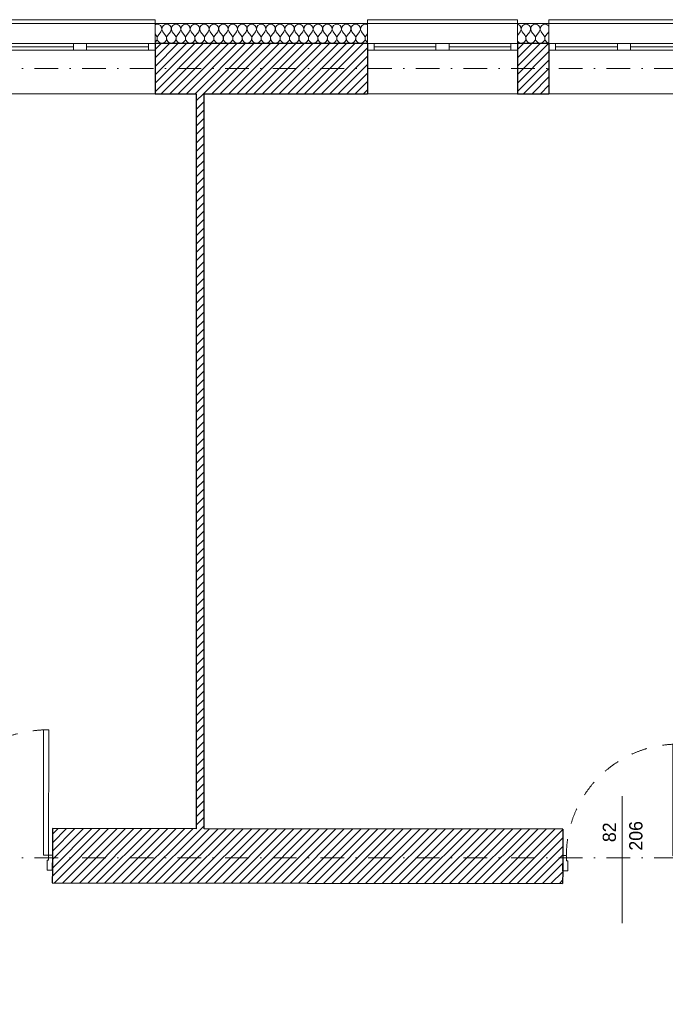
# Model space of a CAD drawing. Header units: millimetres. Extents: x 172139 to 266886, y 98118 to 138225.
# Tile 110 of 123: x 236855 to 241731, y 114265 to 121706. Entities that reach past the tile are written whole.
import ezdxf
from ezdxf.enums import TextEntityAlignment as Align

# ---------------------------------------------------------------- set-up
doc = ezdxf.new("R2010")
doc.units = ezdxf.units.MM
doc.header["$MEASUREMENT"] = 0
doc.linetypes.add('Kropki i Kreski', pattern=[360, 180, -90, 0, -90])
doc.linetypes.add('Przerywana', pattern=[240, 120, -120])
for name, color, linetype in [('Drzwi ArchiCAD', 7, 'Continuous'), ('Konstrukcja - Siatki mod', 7, 'Continuous'), ('KR_INW', 7, 'Continuous'), ('NAPIS_SODON', 7, 'Continuous'), ('Znaczniki drzwi ArchiCADa', 7, 'Continuous')]:
    doc.layers.add(name, color=color, linetype=linetype)
for name, color, linetype, lineweight in [('Drzwi ArchiCAD_Nr_pióra__1', 7, 'Continuous', 13), ('Drzwi ArchiCAD_Nr_pióra__27', 7, 'Continuous', 25), ('KR_INW_Nr_pióra__101', 252, 'Continuous', 5), ('KR_INW_Nr_pióra__27', 7, 'Continuous', 25), ('KR_INW_Nr_pióra__47', 7, 'Continuous', 15), ('NAPIS_SODON_Nr_pióra__1', 7, 'Continuous', 13), ('Okna ArchiCADa_Nr_pióra__1', 7, 'Continuous', 13), ('Znaczniki drzwi ArchiCADa_Nr_pióra__7', 7, 'Continuous', 13)]:
    doc.layers.add(name, color=color, linetype=linetype, lineweight=lineweight)
for name, color, linetype, lineweight, true_color in [('Konstrukcja - Siatki mod_Nr_pióra__48', 7, 'Continuous', 15, 0xa80f02), ('KR_INW_Nr_pióra__102', 7, 'Continuous', 5, 0xcccccc), ('Znaczniki drzwi ArchiCADa_Nr_pióra__20', 7, 'Continuous', 13, 0xb00000)]:
    doc.layers.add(name, color=color, linetype=linetype, lineweight=lineweight, true_color=true_color)
doc.styles.add('GENERATED_STYLE_1', font='txt')
pattern_1 = [(45, (0, 0), (-31.819804, 31.819804), [])]

# ---------------------------------------------------------------- blocks, each defined once
blk = doc.blocks.new('Strop_1', base_point=(179225, 121523.3))
at = {"layer": 'NAPIS_SODON_Nr_pióra__1', "linetype": 'Continuous', "flags": 128}
blk.add_lwpolyline([(179225, 121523.3), (179225.9, 107003.8), (250898.3, 107008.3), (250897.4, 121527.8)], close=True, dxfattribs=at)
blk = doc.blocks.new('*X243')
at = {"layer": 'KR_INW_Nr_pióra__102', "linetype": 'Continuous'}
for p, q in [((237884.2, 121670.9), (237876.7, 121667)), ((237901.6, 121670.9), (237884.2, 121670.9)), ((237916.9, 121662.7), (237901.6, 121670.9)), ((237926.5, 121648.2), (237916.9, 121662.7)), ((237928.2, 121630.9), (237926.5, 121648.2)), ((237930.6, 121648.2), (237929, 121630.9)), ((237940.3, 121662.7), (237930.6, 121648.2)), ((237955.6, 121670.9), (237940.3, 121662.7)), ((237973, 121670.9), (237955.6, 121670.9)), ((237988.3, 121662.7), (237973, 121670.9)), ((237997.9, 121648.2), (237988.3, 121662.7)), ((237999.6, 121630.9), (237997.9, 121648.2)), ((238002.1, 121648.2), (238000.4, 121630.9)), ((238011.7, 121662.7), (238002.1, 121648.2)), ((238027, 121670.9), (238011.7, 121662.7)), ((238044.4, 121670.9), (238027, 121670.9)), ((238059.7, 121662.7), (238044.4, 121670.9)), ((238069.4, 121648.2), (238059.7, 121662.7)), ((238071, 121630.9), (238069.4, 121648.2)), ((238073.5, 121648.2), (238071.8, 121630.9)), ((238083.1, 121662.7), (238073.5, 121648.2)), ((238098.4, 121670.9), (238083.1, 121662.7)), ((238115.8, 121670.9), (238098.4, 121670.9)), ((238131.2, 121662.7), (238115.8, 121670.9)), ((238140.8, 121648.2), (238131.2, 121662.7)), ((238142.4, 121630.9), (238140.8, 121648.2)), ((238144.9, 121648.2), (238143.3, 121630.9)), ((238154.5, 121662.7), (238144.9, 121648.2)), ((238169.9, 121670.9), (238154.5, 121662.7)), ((238187.3, 121670.9), (238169.9, 121670.9)), ((238202.6, 121662.7), (238187.3, 121670.9)), ((238212.2, 121648.2), (238202.6, 121662.7)), ((238213.9, 121630.9), (238212.2, 121648.2)), ((238216.3, 121648.2), (238214.7, 121630.9)), ((238226, 121662.7), (238216.3, 121648.2)), ((238241.3, 121670.9), (238226, 121662.7)), ((238258.7, 121670.9), (238241.3, 121670.9)), ((238274, 121662.7), (238258.7, 121670.9)), ((238283.7, 121648.2), (238274, 121662.7)), ((238285.3, 121630.9), (238283.7, 121648.2)), ((238287.8, 121648.2), (238286.1, 121630.9)), ((238297.4, 121662.7), (238287.8, 121648.2)), ((238312.7, 121670.9), (238297.4, 121662.7)), ((238330.1, 121670.9), (238312.7, 121670.9)), ((238345.5, 121662.7), (238330.1, 121670.9)), ((238355.1, 121648.2), (238345.5, 121662.7)), ((238356.7, 121630.9), (238355.1, 121648.2)), ((238359.2, 121648.2), (238357.6, 121630.9)), ((238368.8, 121662.7), (238359.2, 121648.2)), ((238384.2, 121670.9), (238368.8, 121662.7)), ((238401.6, 121670.9), (238384.2, 121670.9)), ((238416.9, 121662.7), (238401.6, 121670.9)), ((238426.5, 121648.2), (238416.9, 121662.7)), ((238428.2, 121630.9), (238426.5, 121648.2)), ((238430.6, 121648.2), (238429, 121630.9)), ((238440.3, 121662.7), (238430.6, 121648.2)), ((238455.6, 121670.9), (238440.3, 121662.7)), ((238473, 121670.9), (238455.6, 121670.9)), ((238488.3, 121662.7), (238473, 121670.9)), ((238497.9, 121648.2), (238488.3, 121662.7)), ((238499.6, 121630.9), (238497.9, 121648.2)), ((238502.1, 121648.2), (238500.4, 121630.9)), ((238511.7, 121662.7), (238502.1, 121648.2)), ((238527, 121670.9), (238511.7, 121662.7)), ((238544.4, 121670.9), (238527, 121670.9)), ((238559.7, 121662.7), (238544.4, 121670.9)), ((238569.4, 121648.2), (238559.7, 121662.7)), ((238571, 121630.9), (238569.4, 121648.2)), ((238573.5, 121648.2), (238571.8, 121630.9)), ((238583.1, 121662.7), (238573.5, 121648.2)), ((238598.4, 121670.9), (238583.1, 121662.7)), ((238615.8, 121670.9), (238598.4, 121670.9)), ((238631.2, 121662.7), (238615.8, 121670.9)), ((238640.8, 121648.2), (238631.2, 121662.7)), ((238642.4, 121630.9), (238640.8, 121648.2)), ((238644.9, 121648.2), (238643.3, 121630.9)), ((238654.5, 121662.7), (238644.9, 121648.2)), ((238669.9, 121670.9), (238654.5, 121662.7)), ((238687.3, 121670.9), (238669.9, 121670.9)), ((238702.6, 121662.7), (238687.3, 121670.9)), ((238712.2, 121648.2), (238702.6, 121662.7)), ((238713.9, 121630.9), (238712.2, 121648.2)), ((238716.3, 121648.2), (238714.7, 121630.9)), ((238726, 121662.7), (238716.3, 121648.2)), ((238741.3, 121670.9), (238726, 121662.7)), ((238758.7, 121670.9), (238741.3, 121670.9)), ((238774, 121662.7), (238758.7, 121670.9)), ((238783.7, 121648.2), (238774, 121662.7)), ((238785.3, 121630.9), (238783.7, 121648.2)), ((238787.8, 121648.2), (238786.1, 121630.9)), ((238797.4, 121662.7), (238787.8, 121648.2)), ((238812.7, 121670.9), (238797.4, 121662.7)), ((238830.1, 121670.9), (238812.7, 121670.9)), ((238845.5, 121662.7), (238830.1, 121670.9)), ((238855.1, 121648.2), (238845.5, 121662.7)), ((238856.7, 121630.9), (238855.1, 121648.2)), ((238859.2, 121648.2), (238857.6, 121630.9)), ((238868.8, 121662.7), (238859.2, 121648.2)), ((238884.2, 121670.9), (238868.8, 121662.7)), ((238901.6, 121670.9), (238884.2, 121670.9)), ((238916.9, 121662.7), (238901.6, 121670.9)), ((238926.5, 121648.2), (238916.9, 121662.7)), ((238928.2, 121630.9), (238926.5, 121648.2)), ((238930.6, 121648.2), (238929, 121630.9)), ((238940.3, 121662.7), (238930.6, 121648.2)), ((238955.6, 121670.9), (238940.3, 121662.7)), ((238973, 121670.9), (238955.6, 121670.9)), ((238988.3, 121662.7), (238973, 121670.9)), ((238997.9, 121648.2), (238988.3, 121662.7)), ((238999.6, 121630.9), (238997.9, 121648.2)), ((239002.1, 121648.2), (239000.4, 121630.9)), ((239011.7, 121662.7), (239002.1, 121648.2)), ((239027, 121670.9), (239011.7, 121662.7)), ((239044.4, 121670.9), (239027, 121670.9)), ((239059.7, 121662.7), (239044.4, 121670.9)), ((239069.4, 121648.2), (239059.7, 121662.7)), ((239071, 121630.9), (239069.4, 121648.2)), ((239073.5, 121648.2), (239071.8, 121630.9)), ((239083.1, 121662.7), (239073.5, 121648.2)), ((239098.4, 121670.9), (239083.1, 121662.7)), ((239115.8, 121670.9), (239098.4, 121670.9)), ((239131.2, 121662.7), (239115.8, 121670.9)), ((239140.8, 121648.2), (239131.2, 121662.7)), ((239142.4, 121630.9), (239140.8, 121648.2)), ((239144.9, 121648.2), (239143.3, 121630.9)), ((239154.5, 121662.7), (239144.9, 121648.2)), ((239169.9, 121670.9), (239154.5, 121662.7)), ((239187.3, 121670.9), (239169.9, 121670.9)), ((239202.6, 121662.7), (239187.3, 121670.9)), ((239212.2, 121648.2), (239202.6, 121662.7)), ((239213.9, 121630.9), (239212.2, 121648.2)), ((239216.3, 121648.2), (239214.7, 121630.9)), ((239226, 121662.7), (239216.3, 121648.2)), ((239241.3, 121670.9), (239226, 121662.7)), ((239258.7, 121670.9), (239241.3, 121670.9)), ((239274, 121662.7), (239258.7, 121670.9)), ((239283.7, 121648.2), (239274, 121662.7)), ((239285.3, 121630.9), (239283.7, 121648.2)), ((239287.8, 121648.2), (239286.1, 121630.9)), ((239297.4, 121662.7), (239287.8, 121648.2)), ((239312.7, 121670.9), (239297.4, 121662.7)), ((239330.1, 121670.9), (239312.7, 121670.9)), ((239345.5, 121662.7), (239330.1, 121670.9)), ((239355.1, 121648.2), (239345.5, 121662.7)), ((239356.7, 121630.9), (239355.1, 121648.2)), ((239359.2, 121648.2), (239357.6, 121630.9)), ((239368.8, 121662.7), (239359.2, 121648.2)), ((239384.2, 121670.9), (239368.8, 121662.7)), ((239401.6, 121670.9), (239384.2, 121670.9)), ((239416.9, 121662.7), (239401.6, 121670.9)), ((239426.5, 121648.2), (239416.9, 121662.7)), ((239428.2, 121630.9), (239426.5, 121648.2)), ((239430.6, 121648.2), (239429, 121630.9)), ((239440.3, 121662.7), (239430.6, 121648.2)), ((239455.6, 121670.9), (239440.3, 121662.7)), ((239473, 121670.9), (239455.6, 121670.9)), ((239481.3, 121666.5), (239473, 121670.9)), ((237876.7, 121598.3), (237885.7, 121586.3)), ((237890.5, 121577.7), (237885.7, 121586.3)), ((237892.7, 121568.1), (237890.5, 121577.7)), ((237895.2, 121577.7), (237893, 121568.1)), ((237900, 121586.3), (237895.2, 121577.7)), ((237921.4, 121614.9), (237900, 121586.3)), ((237921.4, 121614.9), (237928.2, 121630.9)), ((237929, 121630.9), (237935.7, 121614.9)), ((237935.7, 121614.9), (237957.1, 121586.3)), ((237961.9, 121577.7), (237957.1, 121586.3)), ((237964.1, 121568.1), (237961.9, 121577.7)), ((237966.7, 121577.7), (237964.4, 121568.1)), ((237971.4, 121586.3), (237966.7, 121577.7)), ((237992.9, 121614.9), (237971.4, 121586.3)), ((237992.9, 121614.9), (237999.6, 121630.9)), ((238000.4, 121630.9), (238007.1, 121614.9)), ((238007.1, 121614.9), (238028.6, 121586.3)), ((238033.3, 121577.7), (238028.6, 121586.3)), ((238035.6, 121568.1), (238033.3, 121577.7)), ((238038.1, 121577.7), (238035.9, 121568.1)), ((238042.9, 121586.3), (238038.1, 121577.7)), ((238064.3, 121614.9), (238042.9, 121586.3)), ((238064.3, 121614.9), (238071, 121630.9)), ((238071.8, 121630.9), (238078.6, 121614.9)), ((238078.6, 121614.9), (238100, 121586.3)), ((238104.8, 121577.7), (238100, 121586.3)), ((238107, 121568.1), (238104.8, 121577.7)), ((238109.5, 121577.7), (238107.3, 121568.1)), ((238114.3, 121586.3), (238109.5, 121577.7)), ((238135.7, 121614.9), (238114.3, 121586.3)), ((238135.7, 121614.9), (238142.4, 121630.9)), ((238143.3, 121630.9), (238150, 121614.9)), ((238150, 121614.9), (238171.4, 121586.3)), ((238176.2, 121577.7), (238171.4, 121586.3)), ((238178.4, 121568.1), (238176.2, 121577.7)), ((238180.9, 121577.7), (238178.7, 121568.1)), ((238185.7, 121586.3), (238180.9, 121577.7)), ((238207.1, 121614.9), (238185.7, 121586.3)), ((238207.1, 121614.9), (238213.9, 121630.9)), ((238214.7, 121630.9), (238221.4, 121614.9)), ((238221.4, 121614.9), (238242.9, 121586.3)), ((238247.6, 121577.7), (238242.9, 121586.3)), ((238249.9, 121568.1), (238247.6, 121577.7)), ((238252.4, 121577.7), (238250.1, 121568.1)), ((238257.1, 121586.3), (238252.4, 121577.7)), ((238278.6, 121614.9), (238257.1, 121586.3)), ((238278.6, 121614.9), (238285.3, 121630.9)), ((238286.1, 121630.9), (238292.9, 121614.9)), ((238292.9, 121614.9), (238314.3, 121586.3)), ((238319.1, 121577.7), (238314.3, 121586.3)), ((238321.3, 121568.1), (238319.1, 121577.7)), ((238323.8, 121577.7), (238321.6, 121568.1)), ((238328.6, 121586.3), (238323.8, 121577.7)), ((238350, 121614.9), (238328.6, 121586.3)), ((238350, 121614.9), (238356.7, 121630.9)), ((238357.6, 121630.9), (238364.3, 121614.9)), ((238364.3, 121614.9), (238385.7, 121586.3)), ((238390.5, 121577.7), (238385.7, 121586.3)), ((238392.7, 121568.1), (238390.5, 121577.7)), ((238395.2, 121577.7), (238393, 121568.1)), ((238400, 121586.3), (238395.2, 121577.7)), ((238421.4, 121614.9), (238400, 121586.3)), ((238421.4, 121614.9), (238428.2, 121630.9)), ((238429, 121630.9), (238435.7, 121614.9)), ((238435.7, 121614.9), (238457.1, 121586.3)), ((238461.9, 121577.7), (238457.1, 121586.3)), ((238464.1, 121568.1), (238461.9, 121577.7)), ((238466.7, 121577.7), (238464.4, 121568.1)), ((238471.4, 121586.3), (238466.7, 121577.7)), ((238492.9, 121614.9), (238471.4, 121586.3)), ((238492.9, 121614.9), (238499.6, 121630.9)), ((238500.4, 121630.9), (238507.1, 121614.9)), ((238507.1, 121614.9), (238528.6, 121586.3)), ((238533.3, 121577.7), (238528.6, 121586.3)), ((238535.6, 121568.1), (238533.3, 121577.7)), ((238538.1, 121577.7), (238535.9, 121568.1)), ((238542.9, 121586.3), (238538.1, 121577.7)), ((238564.3, 121614.9), (238542.9, 121586.3)), ((238564.3, 121614.9), (238571, 121630.9)), ((238571.8, 121630.9), (238578.6, 121614.9)), ((238578.6, 121614.9), (238600, 121586.3)), ((238604.8, 121577.7), (238600, 121586.3)), ((238607, 121568.1), (238604.8, 121577.7)), ((238609.5, 121577.7), (238607.3, 121568.1)), ((238614.3, 121586.3), (238609.5, 121577.7)), ((238635.7, 121614.9), (238614.3, 121586.3)), ((238635.7, 121614.9), (238642.4, 121630.9)), ((238643.3, 121630.9), (238650, 121614.9)), ((238650, 121614.9), (238671.4, 121586.3)), ((238676.2, 121577.7), (238671.4, 121586.3)), ((238678.4, 121568.1), (238676.2, 121577.7)), ((238680.9, 121577.7), (238678.7, 121568.1)), ((238685.7, 121586.3), (238680.9, 121577.7)), ((238707.1, 121614.9), (238685.7, 121586.3)), ((238707.1, 121614.9), (238713.9, 121630.9)), ((238714.7, 121630.9), (238721.4, 121614.9)), ((238721.4, 121614.9), (238742.9, 121586.3)), ((238747.6, 121577.7), (238742.9, 121586.3)), ((238749.9, 121568.1), (238747.6, 121577.7)), ((238752.4, 121577.7), (238750.1, 121568.1)), ((238757.1, 121586.3), (238752.4, 121577.7)), ((238778.6, 121614.9), (238757.1, 121586.3)), ((238778.6, 121614.9), (238785.3, 121630.9)), ((238786.1, 121630.9), (238792.9, 121614.9)), ((238792.9, 121614.9), (238814.3, 121586.3)), ((238819.1, 121577.7), (238814.3, 121586.3)), ((238821.3, 121568.1), (238819.1, 121577.7)), ((238823.8, 121577.7), (238821.6, 121568.1)), ((238828.6, 121586.3), (238823.8, 121577.7)), ((238850, 121614.9), (238828.6, 121586.3)), ((238850, 121614.9), (238856.7, 121630.9)), ((238857.6, 121630.9), (238864.3, 121614.9)), ((238864.3, 121614.9), (238885.7, 121586.3)), ((238890.5, 121577.7), (238885.7, 121586.3)), ((238892.7, 121568.1), (238890.5, 121577.7)), ((238895.2, 121577.7), (238893, 121568.1)), ((238900, 121586.3), (238895.2, 121577.7)), ((238921.4, 121614.9), (238900, 121586.3)), ((238921.4, 121614.9), (238928.2, 121630.9)), ((238929, 121630.9), (238935.7, 121614.9)), ((238935.7, 121614.9), (238957.1, 121586.3)), ((238961.9, 121577.7), (238957.1, 121586.3)), ((238964.1, 121568.1), (238961.9, 121577.7)), ((238966.7, 121577.7), (238964.4, 121568.1)), ((238971.4, 121586.3), (238966.7, 121577.7)), ((238992.9, 121614.9), (238971.4, 121586.3)), ((238992.9, 121614.9), (238999.6, 121630.9)), ((239000.4, 121630.9), (239007.1, 121614.9)), ((239007.1, 121614.9), (239028.6, 121586.3)), ((239033.3, 121577.7), (239028.6, 121586.3)), ((239035.6, 121568.1), (239033.3, 121577.7)), ((239038.1, 121577.7), (239035.9, 121568.1)), ((239042.9, 121586.3), (239038.1, 121577.7)), ((239064.3, 121614.9), (239042.9, 121586.3)), ((239064.3, 121614.9), (239071, 121630.9)), ((239071.8, 121630.9), (239078.6, 121614.9)), ((239078.6, 121614.9), (239100, 121586.3)), ((239104.8, 121577.7), (239100, 121586.3)), ((239107, 121568.1), (239104.8, 121577.7)), ((239109.5, 121577.7), (239107.3, 121568.1)), ((239114.3, 121586.3), (239109.5, 121577.7)), ((239135.7, 121614.9), (239114.3, 121586.3)), ((239135.7, 121614.9), (239142.4, 121630.9)), ((239143.3, 121630.9), (239150, 121614.9)), ((239150, 121614.9), (239171.4, 121586.3)), ((239176.2, 121577.7), (239171.4, 121586.3)), ((239178.4, 121568.1), (239176.2, 121577.7)), ((239180.9, 121577.7), (239178.7, 121568.1)), ((239185.7, 121586.3), (239180.9, 121577.7)), ((239207.1, 121614.9), (239185.7, 121586.3)), ((239207.1, 121614.9), (239213.9, 121630.9)), ((239214.7, 121630.9), (239221.4, 121614.9)), ((239221.4, 121614.9), (239242.9, 121586.3)), ((239247.6, 121577.7), (239242.9, 121586.3)), ((239249.9, 121568.1), (239247.6, 121577.7)), ((239252.4, 121577.7), (239250.1, 121568.1)), ((239257.1, 121586.3), (239252.4, 121577.7)), ((239278.6, 121614.9), (239257.1, 121586.3)), ((239278.6, 121614.9), (239285.3, 121630.9)), ((239286.1, 121630.9), (239292.9, 121614.9)), ((239292.9, 121614.9), (239314.3, 121586.3)), ((239319.1, 121577.7), (239314.3, 121586.3)), ((239321.3, 121568.1), (239319.1, 121577.7)), ((239323.8, 121577.7), (239321.6, 121568.1)), ((239328.6, 121586.3), (239323.8, 121577.7)), ((239350, 121614.9), (239328.6, 121586.3)), ((239350, 121614.9), (239356.7, 121630.9)), ((239357.6, 121630.9), (239364.3, 121614.9)), ((239364.3, 121614.9), (239385.7, 121586.3)), ((239390.5, 121577.7), (239385.7, 121586.3)), ((239392.7, 121568.1), (239390.5, 121577.7)), ((239395.2, 121577.7), (239393, 121568.1)), ((239400, 121586.3), (239395.2, 121577.7)), ((239421.4, 121614.9), (239400, 121586.3)), ((239421.4, 121614.9), (239428.2, 121630.9)), ((239429, 121630.9), (239435.7, 121614.9)), ((239435.7, 121614.9), (239457.1, 121586.3)), ((239461.9, 121577.7), (239457.1, 121586.3)), ((239464.1, 121568.1), (239461.9, 121577.7)), ((239466.7, 121577.7), (239464.4, 121568.1)), ((239471.4, 121586.3), (239466.7, 121577.7)), ((239481.3, 121599.5), (239471.4, 121586.3)), ((237876.7, 121535.2), (237883.5, 121540.8)), ((237883.5, 121540.8), (237889.1, 121548.9)), ((237889.1, 121548.9), (237892.2, 121558.2)), ((237892.2, 121558.2), (237892.7, 121568.1)), ((237893, 121568.1), (237893.5, 121558.2)), ((237893.5, 121558.2), (237896.6, 121548.9)), ((237896.6, 121548.9), (237902.2, 121540.8)), ((237902.2, 121540.8), (237909.8, 121534.5)), ((237909.8, 121534.5), (237918.8, 121530.5)), ((237918.8, 121530.5), (237928.6, 121529.2)), ((237928.6, 121529.2), (237938.3, 121530.5)), ((237938.3, 121530.5), (237947.3, 121534.5)), ((237947.3, 121534.5), (237954.9, 121540.8)), ((237954.9, 121540.8), (237960.5, 121548.9)), ((237960.5, 121548.9), (237963.7, 121558.2)), ((237963.7, 121558.2), (237964.1, 121568.1)), ((237964.4, 121568.1), (237964.9, 121558.2)), ((237964.9, 121558.2), (237968.1, 121548.9)), ((237968.1, 121548.9), (237973.6, 121540.8)), ((237973.6, 121540.8), (237981.2, 121534.5)), ((237981.2, 121534.5), (237990.2, 121530.5)), ((237990.2, 121530.5), (238000, 121529.2)), ((238000, 121529.2), (238009.8, 121530.5)), ((238009.8, 121530.5), (238018.8, 121534.5)), ((238018.8, 121534.5), (238026.4, 121540.8)), ((238026.4, 121540.8), (238031.9, 121548.9)), ((238031.9, 121548.9), (238035.1, 121558.2)), ((238035.1, 121558.2), (238035.6, 121568.1)), ((238035.9, 121568.1), (238036.3, 121558.2)), ((238036.3, 121558.2), (238039.5, 121548.9)), ((238039.5, 121548.9), (238045.1, 121540.8)), ((238045.1, 121540.8), (238052.7, 121534.5)), ((238052.7, 121534.5), (238061.7, 121530.5)), ((238061.7, 121530.5), (238071.4, 121529.2)), ((238071.4, 121529.2), (238081.2, 121530.5)), ((238081.2, 121530.5), (238090.2, 121534.5)), ((238090.2, 121534.5), (238097.8, 121540.8)), ((238097.8, 121540.8), (238103.4, 121548.9)), ((238103.4, 121548.9), (238106.5, 121558.2)), ((238106.5, 121558.2), (238107, 121568.1)), ((238107.3, 121568.1), (238107.8, 121558.2)), ((238107.8, 121558.2), (238110.9, 121548.9)), ((238110.9, 121548.9), (238116.5, 121540.8)), ((238116.5, 121540.8), (238124.1, 121534.5)), ((238124.1, 121534.5), (238133.1, 121530.5)), ((238133.1, 121530.5), (238142.9, 121529.2)), ((238142.9, 121529.2), (238152.6, 121530.5)), ((238152.6, 121530.5), (238161.6, 121534.5)), ((238161.6, 121534.5), (238169.2, 121540.8)), ((238169.2, 121540.8), (238174.8, 121548.9)), ((238174.8, 121548.9), (238177.9, 121558.2)), ((238177.9, 121558.2), (238178.4, 121568.1)), ((238178.7, 121568.1), (238179.2, 121558.2)), ((238179.2, 121558.2), (238182.3, 121548.9)), ((238182.3, 121548.9), (238187.9, 121540.8)), ((238187.9, 121540.8), (238195.5, 121534.5)), ((238195.5, 121534.5), (238204.5, 121530.5)), ((238204.5, 121530.5), (238214.3, 121529.2)), ((238214.3, 121529.2), (238224, 121530.5)), ((238224, 121530.5), (238233.1, 121534.5)), ((238233.1, 121534.5), (238240.6, 121540.8)), ((238240.6, 121540.8), (238246.2, 121548.9)), ((238246.2, 121548.9), (238249.4, 121558.2)), ((238249.4, 121558.2), (238249.9, 121568.1)), ((238250.1, 121568.1), (238250.6, 121558.2)), ((238250.6, 121558.2), (238253.8, 121548.9)), ((238253.8, 121548.9), (238259.4, 121540.8)), ((238259.4, 121540.8), (238266.9, 121534.5)), ((238266.9, 121534.5), (238276, 121530.5)), ((238276, 121530.5), (238285.7, 121529.2)), ((238285.7, 121529.2), (238295.5, 121530.5)), ((238295.5, 121530.5), (238304.5, 121534.5)), ((238304.5, 121534.5), (238312.1, 121540.8)), ((238312.1, 121540.8), (238317.7, 121548.9)), ((238317.7, 121548.9), (238320.8, 121558.2)), ((238320.8, 121558.2), (238321.3, 121568.1)), ((238321.6, 121568.1), (238322.1, 121558.2)), ((238322.1, 121558.2), (238325.2, 121548.9)), ((238325.2, 121548.9), (238330.8, 121540.8)), ((238330.8, 121540.8), (238338.4, 121534.5)), ((238338.4, 121534.5), (238347.4, 121530.5)), ((238347.4, 121530.5), (238357.1, 121529.2)), ((238357.1, 121529.2), (238366.9, 121530.5)), ((238366.9, 121530.5), (238375.9, 121534.5)), ((238375.9, 121534.5), (238383.5, 121540.8)), ((238383.5, 121540.8), (238389.1, 121548.9)), ((238389.1, 121548.9), (238392.2, 121558.2)), ((238392.2, 121558.2), (238392.7, 121568.1)), ((238393, 121568.1), (238393.5, 121558.2)), ((238393.5, 121558.2), (238396.6, 121548.9)), ((238396.6, 121548.9), (238402.2, 121540.8)), ((238402.2, 121540.8), (238409.8, 121534.5)), ((238409.8, 121534.5), (238418.8, 121530.5)), ((238418.8, 121530.5), (238428.6, 121529.2)), ((238428.6, 121529.2), (238438.3, 121530.5)), ((238438.3, 121530.5), (238447.3, 121534.5)), ((238447.3, 121534.5), (238454.9, 121540.8)), ((238454.9, 121540.8), (238460.5, 121548.9)), ((238460.5, 121548.9), (238463.7, 121558.2)), ((238463.7, 121558.2), (238464.1, 121568.1)), ((238464.4, 121568.1), (238464.9, 121558.2)), ((238464.9, 121558.2), (238468.1, 121548.9)), ((238468.1, 121548.9), (238473.6, 121540.8)), ((238473.6, 121540.8), (238481.2, 121534.5)), ((238481.2, 121534.5), (238490.2, 121530.5)), ((238490.2, 121530.5), (238500, 121529.2)), ((238500, 121529.2), (238509.8, 121530.5)), ((238509.8, 121530.5), (238518.8, 121534.5)), ((238518.8, 121534.5), (238526.4, 121540.8)), ((238526.4, 121540.8), (238531.9, 121548.9)), ((238531.9, 121548.9), (238535.1, 121558.2)), ((238535.1, 121558.2), (238535.6, 121568.1)), ((238535.9, 121568.1), (238536.3, 121558.2)), ((238536.3, 121558.2), (238539.5, 121548.9)), ((238539.5, 121548.9), (238545.1, 121540.8)), ((238545.1, 121540.8), (238552.7, 121534.5)), ((238552.7, 121534.5), (238561.7, 121530.5)), ((238561.7, 121530.5), (238571.4, 121529.2)), ((238571.4, 121529.2), (238581.2, 121530.5)), ((238581.2, 121530.5), (238590.2, 121534.5)), ((238590.2, 121534.5), (238597.8, 121540.8)), ((238597.8, 121540.8), (238603.4, 121548.9)), ((238603.4, 121548.9), (238606.5, 121558.2)), ((238606.5, 121558.2), (238607, 121568.1)), ((238607.3, 121568.1), (238607.8, 121558.2)), ((238607.8, 121558.2), (238610.9, 121548.9)), ((238610.9, 121548.9), (238616.5, 121540.8)), ((238616.5, 121540.8), (238624.1, 121534.5)), ((238624.1, 121534.5), (238633.1, 121530.5)), ((238633.1, 121530.5), (238642.9, 121529.2)), ((238642.9, 121529.2), (238652.6, 121530.5)), ((238652.6, 121530.5), (238661.6, 121534.5)), ((238661.6, 121534.5), (238669.2, 121540.8)), ((238669.2, 121540.8), (238674.8, 121548.9)), ((238674.8, 121548.9), (238677.9, 121558.2)), ((238677.9, 121558.2), (238678.4, 121568.1)), ((238678.7, 121568.1), (238679.2, 121558.2)), ((238679.2, 121558.2), (238682.3, 121548.9)), ((238682.3, 121548.9), (238687.9, 121540.8)), ((238687.9, 121540.8), (238695.5, 121534.5)), ((238695.5, 121534.5), (238704.5, 121530.5)), ((238704.5, 121530.5), (238714.3, 121529.2)), ((238714.3, 121529.2), (238724, 121530.5)), ((238724, 121530.5), (238733.1, 121534.5)), ((238733.1, 121534.5), (238740.6, 121540.8)), ((238740.6, 121540.8), (238746.2, 121548.9)), ((238746.2, 121548.9), (238749.4, 121558.2)), ((238749.4, 121558.2), (238749.9, 121568.1)), ((238750.1, 121568.1), (238750.6, 121558.2)), ((238750.6, 121558.2), (238753.8, 121548.9)), ((238753.8, 121548.9), (238759.4, 121540.8)), ((238759.4, 121540.8), (238766.9, 121534.5)), ((238766.9, 121534.5), (238776, 121530.5)), ((238776, 121530.5), (238785.7, 121529.2)), ((238785.7, 121529.2), (238795.5, 121530.5)), ((238795.5, 121530.5), (238804.5, 121534.5)), ((238804.5, 121534.5), (238812.1, 121540.8)), ((238812.1, 121540.8), (238817.7, 121548.9)), ((238817.7, 121548.9), (238820.8, 121558.2)), ((238820.8, 121558.2), (238821.3, 121568.1)), ((238821.6, 121568.1), (238822.1, 121558.2)), ((238822.1, 121558.2), (238825.2, 121548.9)), ((238825.2, 121548.9), (238830.8, 121540.8)), ((238830.8, 121540.8), (238838.4, 121534.5)), ((238838.4, 121534.5), (238847.4, 121530.5)), ((238847.4, 121530.5), (238857.1, 121529.2)), ((238857.1, 121529.2), (238866.9, 121530.5)), ((238866.9, 121530.5), (238875.9, 121534.5)), ((238875.9, 121534.5), (238883.5, 121540.8)), ((238883.5, 121540.8), (238889.1, 121548.9)), ((238889.1, 121548.9), (238892.2, 121558.2)), ((238892.2, 121558.2), (238892.7, 121568.1)), ((238893, 121568.1), (238893.5, 121558.2)), ((238893.5, 121558.2), (238896.6, 121548.9)), ((238896.6, 121548.9), (238902.2, 121540.8)), ((238902.2, 121540.8), (238909.8, 121534.5)), ((238909.8, 121534.5), (238918.8, 121530.5)), ((238918.8, 121530.5), (238928.6, 121529.2)), ((238928.6, 121529.2), (238938.3, 121530.5)), ((238938.3, 121530.5), (238947.3, 121534.5)), ((238947.3, 121534.5), (238954.9, 121540.8)), ((238954.9, 121540.8), (238960.5, 121548.9)), ((238960.5, 121548.9), (238963.7, 121558.2)), ((238963.7, 121558.2), (238964.1, 121568.1)), ((238964.4, 121568.1), (238964.9, 121558.2)), ((238964.9, 121558.2), (238968.1, 121548.9)), ((238968.1, 121548.9), (238973.6, 121540.8)), ((238973.6, 121540.8), (238981.2, 121534.5)), ((238981.2, 121534.5), (238990.2, 121530.5)), ((238990.2, 121530.5), (239000, 121529.2)), ((239000, 121529.2), (239009.8, 121530.5)), ((239009.8, 121530.5), (239018.8, 121534.5)), ((239018.8, 121534.5), (239026.4, 121540.8)), ((239026.4, 121540.8), (239031.9, 121548.9)), ((239031.9, 121548.9), (239035.1, 121558.2)), ((239035.1, 121558.2), (239035.6, 121568.1)), ((239035.9, 121568.1), (239036.3, 121558.2)), ((239036.3, 121558.2), (239039.5, 121548.9)), ((239039.5, 121548.9), (239045.1, 121540.8)), ((239045.1, 121540.8), (239052.7, 121534.5)), ((239052.7, 121534.5), (239061.7, 121530.5)), ((239061.7, 121530.5), (239071.4, 121529.2)), ((239071.4, 121529.2), (239081.2, 121530.5)), ((239081.2, 121530.5), (239090.2, 121534.5)), ((239090.2, 121534.5), (239097.8, 121540.8)), ((239097.8, 121540.8), (239103.4, 121548.9)), ((239103.4, 121548.9), (239106.5, 121558.2)), ((239106.5, 121558.2), (239107, 121568.1)), ((239107.3, 121568.1), (239107.8, 121558.2)), ((239107.8, 121558.2), (239110.9, 121548.9)), ((239110.9, 121548.9), (239116.5, 121540.8)), ((239116.5, 121540.8), (239124.1, 121534.5)), ((239124.1, 121534.5), (239133.1, 121530.5)), ((239133.1, 121530.5), (239142.9, 121529.2)), ((239142.9, 121529.2), (239152.6, 121530.5)), ((239152.6, 121530.5), (239161.6, 121534.5)), ((239161.6, 121534.5), (239169.2, 121540.8)), ((239169.2, 121540.8), (239174.8, 121548.9)), ((239174.8, 121548.9), (239177.9, 121558.2)), ((239177.9, 121558.2), (239178.4, 121568.1)), ((239178.7, 121568.1), (239179.2, 121558.2)), ((239179.2, 121558.2), (239182.3, 121548.9)), ((239182.3, 121548.9), (239187.9, 121540.8)), ((239187.9, 121540.8), (239195.5, 121534.5)), ((239195.5, 121534.5), (239204.5, 121530.5)), ((239204.5, 121530.5), (239214.3, 121529.2)), ((239214.3, 121529.2), (239224, 121530.5)), ((239224, 121530.5), (239233.1, 121534.5)), ((239233.1, 121534.5), (239240.6, 121540.8)), ((239240.6, 121540.8), (239246.2, 121548.9)), ((239246.2, 121548.9), (239249.4, 121558.2)), ((239249.4, 121558.2), (239249.9, 121568.1)), ((239250.1, 121568.1), (239250.6, 121558.2)), ((239250.6, 121558.2), (239253.8, 121548.9)), ((239253.8, 121548.9), (239259.4, 121540.8)), ((239259.4, 121540.8), (239266.9, 121534.5)), ((239266.9, 121534.5), (239276, 121530.5)), ((239276, 121530.5), (239285.7, 121529.2)), ((239285.7, 121529.2), (239295.5, 121530.5)), ((239295.5, 121530.5), (239304.5, 121534.5)), ((239304.5, 121534.5), (239312.1, 121540.8)), ((239312.1, 121540.8), (239317.7, 121548.9)), ((239317.7, 121548.9), (239320.8, 121558.2)), ((239320.8, 121558.2), (239321.3, 121568.1)), ((239321.6, 121568.1), (239322.1, 121558.2)), ((239322.1, 121558.2), (239325.2, 121548.9)), ((239325.2, 121548.9), (239330.8, 121540.8)), ((239330.8, 121540.8), (239338.4, 121534.5)), ((239338.4, 121534.5), (239347.4, 121530.5)), ((239347.4, 121530.5), (239357.1, 121529.2)), ((239357.1, 121529.2), (239366.9, 121530.5)), ((239366.9, 121530.5), (239375.9, 121534.5)), ((239375.9, 121534.5), (239383.5, 121540.8)), ((239383.5, 121540.8), (239389.1, 121548.9)), ((239389.1, 121548.9), (239392.2, 121558.2)), ((239392.2, 121558.2), (239392.7, 121568.1)), ((239393, 121568.1), (239393.5, 121558.2)), ((239393.5, 121558.2), (239396.6, 121548.9)), ((239396.6, 121548.9), (239402.2, 121540.8)), ((239402.2, 121540.8), (239409.8, 121534.5)), ((239409.8, 121534.5), (239418.8, 121530.5)), ((239418.8, 121530.5), (239428.6, 121529.2)), ((239428.6, 121529.2), (239438.3, 121530.5)), ((239438.3, 121530.5), (239447.3, 121534.5)), ((239447.3, 121534.5), (239454.9, 121540.8)), ((239454.9, 121540.8), (239460.5, 121548.9)), ((239460.5, 121548.9), (239463.7, 121558.2)), ((239463.7, 121558.2), (239464.1, 121568.1)), ((239464.4, 121568.1), (239464.9, 121558.2)), ((239464.9, 121558.2), (239468.1, 121548.9)), ((239468.1, 121548.9), (239473.6, 121540.8)), ((239473.6, 121540.8), (239481.2, 121534.5)), ((239481.2, 121534.5), (239481.3, 121534.4))]:
    blk.add_line(p, q, dxfattribs=at)
blk = doc.blocks.new('*X244')
at = {"layer": 'KR_INW_Nr_pióra__102', "linetype": 'Continuous'}
for p, q in [((240615.8, 121670.9), (240614.8, 121670.9)), ((240631.2, 121662.7), (240615.8, 121670.9)), ((240640.8, 121648.2), (240631.2, 121662.7)), ((240642.4, 121630.9), (240640.8, 121648.2)), ((240644.9, 121648.2), (240643.3, 121630.9)), ((240654.5, 121662.7), (240644.9, 121648.2)), ((240669.9, 121670.9), (240654.5, 121662.7)), ((240687.3, 121670.9), (240669.9, 121670.9)), ((240702.6, 121662.7), (240687.3, 121670.9)), ((240712.2, 121648.2), (240702.6, 121662.7)), ((240713.9, 121630.9), (240712.2, 121648.2)), ((240716.3, 121648.2), (240714.7, 121630.9)), ((240726, 121662.7), (240716.3, 121648.2)), ((240741.3, 121670.9), (240726, 121662.7)), ((240758.7, 121670.9), (240741.3, 121670.9)), ((240774, 121662.7), (240758.7, 121670.9)), ((240783.7, 121648.2), (240774, 121662.7)), ((240785.3, 121630.9), (240783.7, 121648.2)), ((240787.8, 121648.2), (240786.1, 121630.9)), ((240797.4, 121662.7), (240787.8, 121648.2)), ((240812.7, 121670.9), (240797.4, 121662.7)), ((240830.1, 121670.9), (240812.7, 121670.9)), ((240845.5, 121662.7), (240830.1, 121670.9)), ((240852.3, 121652.4), (240845.5, 121662.7)), ((240635.7, 121614.9), (240614.8, 121587)), ((240635.7, 121614.9), (240642.4, 121630.9)), ((240643.3, 121630.9), (240650, 121614.9)), ((240650, 121614.9), (240671.4, 121586.3)), ((240676.2, 121577.7), (240671.4, 121586.3)), ((240678.4, 121568.1), (240676.2, 121577.7)), ((240680.9, 121577.7), (240678.7, 121568.1)), ((240685.7, 121586.3), (240680.9, 121577.7)), ((240707.1, 121614.9), (240685.7, 121586.3)), ((240707.1, 121614.9), (240713.9, 121630.9)), ((240714.7, 121630.9), (240721.4, 121614.9)), ((240721.4, 121614.9), (240742.9, 121586.3)), ((240747.6, 121577.7), (240742.9, 121586.3)), ((240749.9, 121568.1), (240747.6, 121577.7)), ((240752.4, 121577.7), (240750.1, 121568.1)), ((240757.1, 121586.3), (240752.4, 121577.7)), ((240778.6, 121614.9), (240757.1, 121586.3)), ((240778.6, 121614.9), (240785.3, 121630.9)), ((240786.1, 121630.9), (240792.9, 121614.9)), ((240792.9, 121614.9), (240814.3, 121586.3)), ((240819.1, 121577.7), (240814.3, 121586.3)), ((240821.3, 121568.1), (240819.1, 121577.7)), ((240823.8, 121577.7), (240821.6, 121568.1)), ((240828.6, 121586.3), (240823.8, 121577.7)), ((240850, 121614.9), (240828.6, 121586.3)), ((240850, 121614.9), (240852.3, 121620.4)), ((240614.8, 121543.2), (240616.5, 121540.8)), ((240616.5, 121540.8), (240624.1, 121534.5)), ((240624.1, 121534.5), (240633.1, 121530.5)), ((240633.1, 121530.5), (240642.9, 121529.2)), ((240642.9, 121529.2), (240652.6, 121530.5)), ((240652.6, 121530.5), (240661.6, 121534.5)), ((240661.6, 121534.5), (240669.2, 121540.8)), ((240669.2, 121540.8), (240674.8, 121548.9)), ((240674.8, 121548.9), (240677.9, 121558.2)), ((240677.9, 121558.2), (240678.4, 121568.1)), ((240678.7, 121568.1), (240679.2, 121558.2)), ((240679.2, 121558.2), (240682.3, 121548.9)), ((240682.3, 121548.9), (240687.9, 121540.8)), ((240687.9, 121540.8), (240695.5, 121534.5)), ((240695.5, 121534.5), (240704.5, 121530.5)), ((240704.5, 121530.5), (240714.3, 121529.2)), ((240714.3, 121529.2), (240724, 121530.5)), ((240724, 121530.5), (240733.1, 121534.5)), ((240733.1, 121534.5), (240740.6, 121540.8)), ((240740.6, 121540.8), (240746.2, 121548.9)), ((240746.2, 121548.9), (240749.4, 121558.2)), ((240749.4, 121558.2), (240749.9, 121568.1)), ((240750.1, 121568.1), (240750.6, 121558.2)), ((240750.6, 121558.2), (240753.8, 121548.9)), ((240753.8, 121548.9), (240759.4, 121540.8)), ((240759.4, 121540.8), (240766.9, 121534.5)), ((240766.9, 121534.5), (240776, 121530.5)), ((240776, 121530.5), (240785.7, 121529.2)), ((240785.7, 121529.2), (240795.5, 121530.5)), ((240795.5, 121530.5), (240804.5, 121534.5)), ((240804.5, 121534.5), (240812.1, 121540.8)), ((240812.1, 121540.8), (240817.7, 121548.9)), ((240817.7, 121548.9), (240820.8, 121558.2)), ((240820.8, 121558.2), (240821.3, 121568.1)), ((240821.6, 121568.1), (240822.1, 121558.2)), ((240822.1, 121558.2), (240825.2, 121548.9)), ((240825.2, 121548.9), (240830.8, 121540.8)), ((240830.8, 121540.8), (240838.4, 121534.5)), ((240838.4, 121534.5), (240847.4, 121530.5)), ((240847.4, 121530.5), (240852.3, 121529.8))]:
    blk.add_line(p, q, dxfattribs=at)
blk = doc.blocks.new('Okno podwójne 19_2')
at = {"layer": 'Okna ArchiCADa_Nr_pióra__1', "linetype": 'Continuous'}
for p, q in [((-566.75, 330), (566.75, 330)), ((-566.75, 0), (-516.75, 0)), ((-566.75, -50), (-566.75, 0)), ((-516.75, 0), (-516.75, -50)), ((-516.75, 0), (-50, 0)), ((-50, -50), (-50, 0)), ((-50, 0), (0, 0)), ((0, 0), (50, 0)), ((50, 0), (50, -50)), ((50, 0), (516.75, 0)), ((516.75, -50), (516.75, 0)), ((516.75, 0), (566.75, 0)), ((566.75, -50), (566.75, 0)), ((-516.75, -50), (-566.75, -50)), ((-516.75, -25), (-50, -25)), ((-50, -50), (-516.75, -50)), ((0, -50), (-50, -50)), ((50, -50), (0, -50)), ((50, -25), (516.75, -25)), ((516.75, -50), (50, -50)), ((566.75, -50), (516.75, -50)), ((-566.75, -200), (566.75, -200)), ((-566.75, -200), (-566.75, -230)), ((566.75, -230), (566.75, -200)), ((-566.75, -230), (566.75, -230))]:
    blk.add_line(p, q, dxfattribs=at)
blk = doc.blocks.new('Ściana_22', base_point=(231153.4, 121675.6))
at = {"layer": 'KR_INW_Nr_pióra__101', "linetype": 'Continuous'}
h = blk.add_hatch(dxfattribs=at)
h.set_pattern_fill('Cegła_licówka', color=256, style=0, pattern_type=2)
h.set_pattern_definition(pattern_1)
h.paths.add_polyline_path([(237876.7, 121145.6), (239481.3, 121145.6), (239481.3, 121475.6), (239481.3, 121525.6), (237876.7, 121525.6), (237876.7, 121475.6)])
h = blk.add_hatch(dxfattribs=at)
h.set_pattern_fill('Cegła_licówka', color=256, style=0, pattern_type=2)
h.set_pattern_definition(pattern_1)
h.paths.add_polyline_path([(240614.8, 121145.6), (240852.3, 121145.6), (240852.3, 121475.6), (240852.3, 121525.6), (240614.8, 121525.6), (240614.8, 121475.6)])
at = {"layer": 'KR_INW_Nr_pióra__27', "linetype": 'Continuous'}
for p, q in [((239481.3, 121525.6), (237876.7, 121525.6)), ((237876.7, 121525.6), (237876.7, 121475.6)), ((239481.3, 121525.6), (239481.3, 121475.6)), ((240852.3, 121525.6), (240614.8, 121525.6)), ((240614.8, 121525.6), (240614.8, 121475.6)), ((240852.3, 121525.6), (240852.3, 121475.6)), ((237876.7, 121475.6), (237876.7, 121145.6)), ((239481.3, 121475.6), (239481.3, 121145.6)), ((240614.8, 121475.6), (240614.8, 121145.6)), ((240852.3, 121475.6), (240852.3, 121145.6))]:
    blk.add_line(p, q, dxfattribs=at)
at = {"layer": 'KR_INW_Nr_pióra__27', "linetype": 'Continuous', "flags": 128}
for points in [[(237876.7, 121145.6), (238188.7, 121145.6)], [(238248.7, 121145.6), (239481.3, 121145.6)], [(240614.8, 121145.6), (240852.3, 121145.6)]]:
    blk.add_lwpolyline(points, dxfattribs=at)
at = {"layer": 'KR_INW_Nr_pióra__47', "linetype": 'Continuous'}
for p, q in [((237876.7, 121675.6), (237876.7, 121525.6)), ((239481.3, 121675.6), (239481.3, 121525.6)), ((240614.8, 121675.6), (240614.8, 121525.6)), ((240852.3, 121675.6), (240852.3, 121525.6))]:
    blk.add_line(p, q, dxfattribs=at)
at = {"layer": 'KR_INW_Nr_pióra__47', "linetype": 'Continuous', "flags": 128}
for points in [[(239481.3, 121675.6), (237876.7, 121675.6)], [(240852.3, 121675.6), (240614.8, 121675.6)]]:
    blk.add_lwpolyline(points, dxfattribs=at)
at = {"layer": 'KR_INW'}
for name in ['*X243', '*X244']:
    blk.add_blockref(name, (0, 0), dxfattribs=at)
at = {"layer": 'Okna ArchiCADa_Nr_pióra__1', "linetype": 'Continuous', "xscale": -1, "zscale": 1000, "rotation": 180}
for p in [(237310, 121475.6), (240048.1, 121475.6), (241419.1, 121475.6)]:
    blk.add_blockref('Okno podwójne 19_2', p, dxfattribs=at)
blk = doc.blocks.new('Drzwi 19_8')
at = {"layer": 'Drzwi ArchiCAD_Nr_pióra__1', "linetype": 'Continuous'}
for p, q in [((381.8, 0), (381.8, 843.5)), ((381.8, 843.5), (421.8, 843.5)), ((421.8, 843.5), (421.8, 0)), ((-421.8, 0), (-449.8, 0)), ((-449.8, 0), (-449.8, -115)), ((-421.8, -40), (-421.8, 0)), ((421.8, 0), (381.8, 0)), ((449.8, 0), (421.8, 0)), ((421.8, 0), (421.8, -40)), ((449.8, -115), (449.8, 0)), ((-409.8, -40), (-421.8, -40)), ((-409.8, -115), (-409.8, -40)), ((421.8, -40), (409.8, -40)), ((409.8, -40), (409.8, -115)), ((-449.8, -115), (-409.8, -115)), ((409.8, -115), (449.8, -115))]:
    blk.add_line(p, q, dxfattribs=at)
at = {"layer": 'Drzwi ArchiCAD_Nr_pióra__1', "linetype": 'Przerywana'}
blk.add_arc((421.8, 0), 843.5, 90, 180, dxfattribs=at)
at = {"layer": 'Drzwi ArchiCAD_Nr_pióra__27', "linetype": 'Continuous'}
for p, q in [((-449.8, 0), (-449.8, -115)), ((449.8, 0), (449.8, -115))]:
    blk.add_line(p, q, dxfattribs=at)
blk = doc.blocks.new('Znacznik Wym 19_3')
at = {"layer": 'Znaczniki drzwi ArchiCADa_Nr_pióra__20', "linetype": 'Continuous'}
blk.add_line((0, 250), (0, -710), dxfattribs=at)
at = {"layer": 'Znaczniki drzwi ArchiCADa_Nr_pióra__7', "style": 'GENERATED_STYLE_1'}
for tag, p in [('AC_MarkerText_2', (-17.6, -97.3)), ('AC_MarkerText_3', (182.4, -161.3))]:
    blk.add_attdef(tag, text='', height=100, rotation=90, dxfattribs=at).set_placement(p, align=Align.BOTTOM_LEFT)
blk = doc.blocks.new('Drzwi 19_9')
at = {"layer": 'Drzwi ArchiCAD_Nr_pióra__1', "linetype": 'Continuous'}
for p, q in [((433.1, 0), (433.1, 946.2)), ((433.1, 946.2), (473.1, 946.2)), ((473.1, 946.2), (473.1, 0)), ((-473.1, 0), (-501.1, 0)), ((-501.1, 0), (-501.1, -115)), ((-473.1, -40), (-473.1, 0)), ((473.1, 0), (433.1, 0)), ((501.1, 0), (473.1, 0)), ((473.1, 0), (473.1, -40)), ((501.1, -115), (501.1, 0)), ((-461.1, -40), (-473.1, -40)), ((-461.1, -115), (-461.1, -40)), ((473.1, -40), (461.1, -40)), ((461.1, -40), (461.1, -115)), ((-501.1, -115), (-461.1, -115)), ((461.1, -115), (501.1, -115))]:
    blk.add_line(p, q, dxfattribs=at)
at = {"layer": 'Drzwi ArchiCAD_Nr_pióra__1', "linetype": 'Przerywana'}
blk.add_arc((473.1, 0), 946.2, 90, 180, dxfattribs=at)
at = {"layer": 'Drzwi ArchiCAD_Nr_pióra__27', "linetype": 'Continuous'}
for p, q in [((-501.1, 0), (-501.1, -115)), ((501.1, 0), (501.1, -115))]:
    blk.add_line(p, q, dxfattribs=at)
blk = doc.blocks.new('Ściana_25', base_point=(230442, 115191.6))
at = {"layer": 'KR_INW_Nr_pióra__101', "linetype": 'Continuous'}
h = blk.add_hatch(dxfattribs=at)
h.set_pattern_fill('Cegła_licówka', color=256, style=0, pattern_type=2)
h.set_pattern_definition(pattern_1)
h.paths.add_polyline_path([(237101.1, 115183.5), (240955.6, 115178.8), (240955.7, 115273.8), (240955.9, 115388.8), (240956.1, 115588.8), (237101.6, 115593.5), (237101.3, 115393.5), (237101.2, 115278.5)])
at = {"layer": 'KR_INW_Nr_pióra__27', "linetype": 'Continuous'}
for p, q in [((237101.6, 115593.5), (237101.3, 115393.5)), ((240956.1, 115588.8), (240955.9, 115388.8)), ((237101.3, 115393.5), (237101.2, 115278.5)), ((240955.9, 115388.8), (240955.7, 115273.8)), ((237101.2, 115278.5), (237101.1, 115183.5)), ((240955.7, 115273.8), (240955.6, 115178.8))]:
    blk.add_line(p, q, dxfattribs=at)
at = {"layer": 'KR_INW_Nr_pióra__27', "linetype": 'Continuous', "flags": 128}
for points in [[(238188.7, 115592.2), (237101.6, 115593.5)], [(240956.1, 115588.8), (238248.7, 115592.1)], [(237101.1, 115183.5), (240955.6, 115178.8)]]:
    blk.add_lwpolyline(points, dxfattribs=at)
at = {"layer": 'Drzwi ArchiCAD', "linetype": 'Continuous', "zscale": 1000, "rotation": 359.9303963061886}
for name, p in [('Drzwi 19_9', (236600.2, 115394.1)), ('Drzwi 19_8', (241405.6, 115388.3))]:
    blk.add_blockref(name, p, dxfattribs=at)
at = {"layer": 'Znaczniki drzwi ArchiCADa', "color": 14, "lineweight": 13, "true_color": 0xb00000}
ref = blk.add_blockref('Znacznik Wym 19_3', (241405.9, 115588.3), dxfattribs=dict(at, rotation=359.9303963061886))
ref.add_attrib('AC_MarkerText_2', '82', dxfattribs={"layer": 'Znaczniki drzwi ArchiCADa_Nr_pióra__7', "color": 7, "height": 100, "rotation": 89.9304, "style": 'GENERATED_STYLE_1'}).set_placement((241388.1, 115490.9), align=Align.BOTTOM_LEFT)
ref.add_attrib('AC_MarkerText_3', '206', dxfattribs={"layer": 'Znaczniki drzwi ArchiCADa_Nr_pióra__7', "color": 7, "height": 100, "rotation": 89.9304, "style": 'GENERATED_STYLE_1'}).set_placement((241588, 115426.7), align=Align.BOTTOM_LEFT)
blk = doc.blocks.new('Ściana_69', base_point=(238188.7, 121675.6))
at = {"layer": 'KR_INW_Nr_pióra__101', "linetype": 'Continuous'}
h = blk.add_hatch(dxfattribs=at)
h.set_pattern_fill('Cegła_licówka', color=256, style=0, pattern_type=2)
h.set_pattern_definition(pattern_1)
h.paths.add_polyline_path([(238188.7, 121145.6), (238188.7, 115592.2), (238248.7, 115592.1), (238248.7, 121145.6)])
at = {"layer": 'KR_INW_Nr_pióra__27', "linetype": 'Continuous', "flags": 128}
for points in [[(238188.7, 121145.6), (238188.7, 115592.2)], [(238248.7, 115592.1), (238248.7, 121145.6)]]:
    blk.add_lwpolyline(points, dxfattribs=at)
blk = doc.blocks.new('Standardowy znacznik siatki_10')
at = {"layer": 'Konstrukcja - Siatki mod_Nr_pióra__48', "linetype": 'Kropki i Kreski'}
blk.add_line((1000, 0), (72912, 0), dxfattribs=at)

msp = doc.modelspace()

# ---------------------------------------------------------------- block references
at = {"layer": 'Konstrukcja - Siatki mod', "color": 8, "linetype": 'Continuous', "lineweight": 13, "zscale": 1000}
for p in [(177989.3, 121335.6), (177989.3, 115372.2)]:
    msp.add_blockref('Standardowy znacznik siatki_10', p, dxfattribs=at)
at = {"layer": 'KR_INW'}
for name, p in [('Ściana_22', (231153.4, 121675.6)), ('Ściana_69', (238188.7, 121675.6)), ('Ściana_25', (230442, 115191.6))]:
    msp.add_blockref(name, p, dxfattribs=at)
at = {"layer": 'NAPIS_SODON', "linetype": 'Continuous'}
msp.add_blockref('Strop_1', (179225, 121523.3), dxfattribs=at)

doc.saveas('drawing.dxf')
